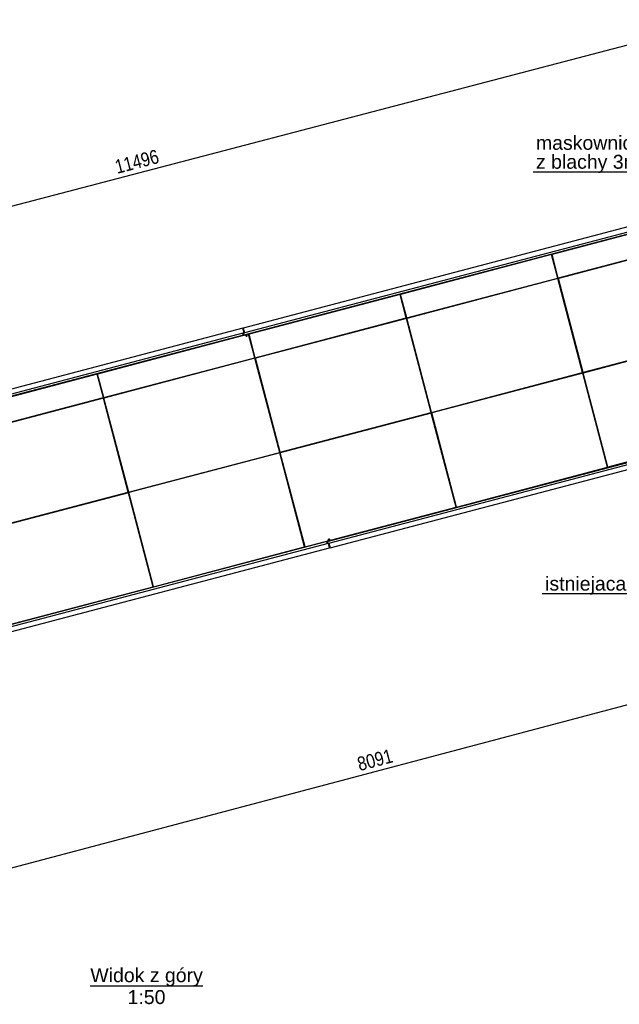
# Model space of a CAD drawing. Header units: millimetres. Extents: x 1838 to 190192, y -28 to 11710.
# Tile 57 of 80: x 109236 to 115400, y 1084 to 11205. Entities that reach past the tile are written whole.
import ezdxf

# ---------------------------------------------------------------- set-up
doc = ezdxf.new("R2010")
doc.units = ezdxf.units.MM
doc.styles.add('Arial', font='ARIAL.TTF', dxfattribs={"height": 0.2})
doc.styles.add('Arial Narrow', font='ARIALN.TTF', dxfattribs={"height": 0.2})

# ---------------------------------------------------------------- blocks, each defined once
blk = doc.blocks.new('Unknown-11 - 1285')
at = {"color": 5}
blk.add_line((109962, 1274), (111118, 1274), dxfattribs=at)
at = {"color": 5, "style": 'Arial'}
for s, height, p in [('Widok z góry', 143.26, (109962, 1312)), ('1:50', 143.3, (110345, 1087))]:
    blk.add_text(s, height=height, dxfattribs=at).set_placement(p)
blk = doc.blocks.new('Part-57387 - 1285')
at = {"color": 7}
for p, q in [((116283, 8942), (114773, 8545)), ((115027, 7578), (114773, 8545)), ((115027, 7578), (114773, 8545)), ((116282, 7908), (115027, 7578))]:
    blk.add_line(p, q, dxfattribs=at)
blk = doc.blocks.new('Part-60856 - 1285')
at = {"color": 7}
for p, q in [((109605, 7449), (109604, 7454)), ((109607, 7450), (109606, 7454)), ((109616, 7452), (109615, 7457))]:
    blk.add_line(p, q, dxfattribs=at)
blk = doc.blocks.new('Part-57404 - 1285')
at = {"color": 7}
for p, q in [((113146, 8381), (111594, 7972)), ((113210, 8139), (113146, 8381)), ((111657, 7731), (113210, 8139)), ((111658, 7731), (111594, 7973)), ((111657, 7731), (111594, 7972))]:
    blk.add_line(p, q, dxfattribs=at)
blk = doc.blocks.new('Part-57406 - 1285')
at = {"color": 7}
for p, q in [((116283, 9206), (114708, 8792)), ((116283, 8948), (114771, 8550)), ((114772, 8550), (114708, 8792)), ((114771, 8550), (114708, 8792))]:
    blk.add_line(p, q, dxfattribs=at)
blk = doc.blocks.new('Part-57414 - 1285')
at = {"color": 7}
for p, q in [((114718, 8531), (114717, 8535)), ((114719, 8531), (114718, 8536)), ((114974, 7559), (114972, 7564)), ((114975, 7559), (114973, 7564))]:
    blk.add_line(p, q, dxfattribs=at)
blk = doc.blocks.new('Part-60859 - 1285')
at = {"color": 7}
for p, q in [((110540, 7695), (110539, 7700)), ((110542, 7696), (110540, 7700)), ((110551, 7698), (110550, 7703))]:
    blk.add_line(p, q, dxfattribs=at)
blk = doc.blocks.new('Part-57840 - 1285')
at = {"color": 7}
for p, q in [((114871, 8576), (114876, 8572)), ((114872, 8576), (114877, 8573)), ((114945, 8596), (114950, 8592))]:
    blk.add_line(p, q, dxfattribs=at)
blk = doc.blocks.new('Part-57712 - 1285')
at = {"color": 7}
for p, q in [((109290, 7103), (109289, 7108)), ((109292, 7103), (109291, 7108)), ((109350, 7118), (109349, 7123)), ((109546, 6131), (109545, 6136)), ((109548, 6131), (109546, 6136)), ((109606, 6146), (109604, 6151))]:
    blk.add_line(p, q, dxfattribs=at)
blk = doc.blocks.new('Part-57728 - 1285')
at = {"color": 7}
for p, q in [((110847, 7512), (110846, 7517)), ((110849, 7513), (110848, 7518)), ((110907, 7528), (110906, 7533)), ((111103, 6540), (111102, 6545)), ((111105, 6541), (111103, 6546)), ((111163, 6556), (111161, 6561))]:
    blk.add_line(p, q, dxfattribs=at)
blk = doc.blocks.new('Part-60868 - 1285')
at = {"color": 7}
for p, q in [((113345, 8433), (113343, 8438)), ((113346, 8433), (113345, 8438)), ((113356, 8436), (113354, 8441))]:
    blk.add_line(p, q, dxfattribs=at)
blk = doc.blocks.new('Part-57385 - 1285')
at = {"color": 7}
for p, q in [((113211, 8134), (111659, 7726)), ((113466, 7167), (113211, 8134)), ((111913, 6759), (111659, 7726)), ((111913, 6759), (111659, 7726)), ((111913, 6759), (113466, 7167))]:
    blk.add_line(p, q, dxfattribs=at)
blk = doc.blocks.new('Part-57762 - 1285')
at = {"color": 7}
for p, q in [((113315, 8167), (113319, 8163)), ((113315, 8167), (113320, 8163)), ((113388, 8186), (113393, 8182))]:
    blk.add_line(p, q, dxfattribs=at)
blk = doc.blocks.new('Part-57412 - 1285')
at = {"color": 7}
for p, q in [((111604, 7711), (111603, 7716)), ((111605, 7712), (111604, 7717)), ((111860, 6740), (111859, 6744)), ((111861, 6740), (111860, 6745))]:
    blk.add_line(p, q, dxfattribs=at)
blk = doc.blocks.new('Part-57731 - 1285')
at = {"color": 7}
for p, q in [((111549, 7697), (111551, 7703)), ((111475, 7677), (111477, 7683)), ((111476, 7678), (111478, 7683))]:
    blk.add_line(p, q, dxfattribs=at)
blk = doc.blocks.new('Part-58408 - 1285')
at = {"color": 7}
for p, q in [((109560, 5095), (109559, 5100)), ((109562, 5096), (109560, 5101)), ((109571, 5098), (109570, 5103))]:
    blk.add_line(p, q, dxfattribs=at)
blk = doc.blocks.new('Part-57413 - 1285')
at = {"color": 7}
for p, q in [((113161, 8121), (113160, 8126)), ((113162, 8121), (113161, 8126)), ((113417, 7149), (113415, 7154)), ((113418, 7149), (113416, 7154))]:
    blk.add_line(p, q, dxfattribs=at)
blk = doc.blocks.new('Part-57745 - 1285')
at = {"color": 7}
for p, q in [((112568, 6926), (112570, 6932)), ((112569, 6926), (112571, 6932)), ((112642, 6945), (112644, 6951))]:
    blk.add_line(p, q, dxfattribs=at)
blk = doc.blocks.new('Part-57369 - 1285')
at = {"color": 7}
for p, q in [((110063, 7446), (110068, 7447)), ((110069, 7308), (110068, 7312)), ((110070, 7308), (110069, 7313)), ((110128, 7323), (110127, 7328)), ((110325, 6336), (110323, 6340)), ((110326, 6336), (110325, 6341)), ((110384, 6351), (110383, 6356)), ((110577, 5492), (110581, 5493))]:
    blk.add_line(p, q, dxfattribs=at)
blk = doc.blocks.new('Part-57370 - 1285')
at = {"color": 7}
for p, q in [((111620, 7855), (111624, 7856)), ((111626, 7717), (111625, 7722)), ((111627, 7718), (111626, 7722)), ((111685, 7733), (111684, 7738)), ((111882, 6745), (111880, 6750)), ((111883, 6746), (111882, 6750)), ((111941, 6761), (111940, 6766)), ((112134, 5902), (112138, 5903))]:
    blk.add_line(p, q, dxfattribs=at)
blk = doc.blocks.new('Part-57371 - 1285')
at = {"color": 7}
for p, q in [((113177, 8265), (113181, 8266)), ((113183, 8127), (113181, 8132)), ((113184, 8127), (113183, 8132)), ((113242, 8142), (113241, 8147)), ((113438, 7155), (113437, 7160)), ((113440, 7155), (113439, 7160)), ((113498, 7170), (113497, 7175)), ((113691, 6311), (113695, 6312))]:
    blk.add_line(p, q, dxfattribs=at)
blk = doc.blocks.new('Part-57372 - 1285')
at = {"color": 7}
for p, q in [((114734, 8674), (114738, 8676)), ((114740, 8536), (114738, 8541)), ((114741, 8537), (114740, 8542)), ((114799, 8552), (114798, 8557)), ((114995, 7564), (114994, 7569)), ((114997, 7565), (114996, 7570)), ((115055, 7580), (115054, 7585)), ((115248, 6721), (115252, 6722))]:
    blk.add_line(p, q, dxfattribs=at)
blk = doc.blocks.new('Part-57384 - 1285')
at = {"color": 7}
for p, q in [((113467, 7162), (111914, 6754)), ((113721, 6195), (113467, 7162)), ((112169, 5787), (111914, 6754)), ((112169, 5787), (111915, 6754)), ((112169, 5787), (113721, 6195))]:
    blk.add_line(p, q, dxfattribs=at)
blk = doc.blocks.new('Part-57386 - 1285')
at = {"color": 7}
for p, q in [((116282, 7903), (115028, 7573)), ((115283, 6606), (115028, 7573)), ((115283, 6606), (115029, 7573)), ((116281, 6869), (115283, 6606))]:
    blk.add_line(p, q, dxfattribs=at)
blk = doc.blocks.new('Part-57411 - 1285')
at = {"color": 7}
for p, q in [((110047, 7302), (110046, 7307)), ((110048, 7302), (110047, 7307)), ((110303, 6330), (110302, 6335)), ((110304, 6330), (110303, 6335))]:
    blk.add_line(p, q, dxfattribs=at)
blk = doc.blocks.new('Part-60332 - 1285')
at = {"color": 7}
for p, q in [((112392, 5838), (112397, 5839)), ((112396, 5836), (112398, 5837)), ((112400, 5822), (112396, 5836))]:
    blk.add_line(p, q, dxfattribs=at)
blk = doc.blocks.new('Part-58479 - 1285')
at = {"color": 7}
for p, q in [((108589, 4819), (112409, 5824)), ((108602, 4771), (112422, 5776)), ((112409, 5824), (112422, 5776)), ((108589, 4819), (108602, 4771))]:
    blk.add_line(p, q, dxfattribs=at)
blk = doc.blocks.new('Part-57542 - 1285')
at = {"color": 7}
for p, q in [((110323, 6335), (110322, 6340)), ((110324, 6336), (110323, 6340))]:
    blk.add_line(p, q, dxfattribs=at)
blk = doc.blocks.new('Part-57543 - 1285')
at = {"color": 7}
for p, q in [((110059, 7305), (110058, 7310)), ((110060, 7305), (110059, 7310))]:
    blk.add_line(p, q, dxfattribs=at)
blk = doc.blocks.new('Part-57552 - 1285')
at = {"color": 7}
for p, q in [((111880, 6745), (111879, 6750)), ((111881, 6745), (111880, 6750))]:
    blk.add_line(p, q, dxfattribs=at)
blk = doc.blocks.new('Part-57553 - 1285')
at = {"color": 7}
for p, q in [((111616, 7715), (111615, 7719)), ((111617, 7715), (111616, 7720))]:
    blk.add_line(p, q, dxfattribs=at)
blk = doc.blocks.new('Part-57562 - 1285')
at = {"color": 7}
for p, q in [((113437, 7155), (113436, 7159)), ((113438, 7155), (113437, 7160))]:
    blk.add_line(p, q, dxfattribs=at)
blk = doc.blocks.new('Part-57563 - 1285')
at = {"color": 7}
for p, q in [((113173, 8124), (113172, 8129)), ((113174, 8124), (113173, 8129))]:
    blk.add_line(p, q, dxfattribs=at)
blk = doc.blocks.new('Part-57572 - 1285')
at = {"color": 7}
for p, q in [((114994, 7564), (114993, 7569)), ((114995, 7564), (114994, 7569))]:
    blk.add_line(p, q, dxfattribs=at)
blk = doc.blocks.new('Part-57573 - 1285')
at = {"color": 7}
for p, q in [((114730, 8534), (114728, 8539)), ((114731, 8534), (114729, 8539))]:
    blk.add_line(p, q, dxfattribs=at)
blk = doc.blocks.new('Part-57582 - 1285')
at = {"color": 7}
for p, q in [((115248, 6721), (115252, 6722)), ((115278, 6605), (115283, 6606)), ((113691, 6311), (113695, 6312)), ((113721, 6195), (113726, 6196)), ((112134, 5902), (112138, 5903)), ((112164, 5786), (112169, 5787)), ((110577, 5492), (110581, 5493)), ((110607, 5376), (110612, 5377)), ((109020, 5082), (109025, 5084)), ((109051, 4966), (109055, 4968)), ((107463, 4673), (107468, 4674)), ((107494, 4557), (107498, 4558)), ((105906, 4263), (105911, 4264)), ((105937, 4147), (105941, 4148)), ((104350, 3854), (104354, 3855)), ((104380, 3738), (104384, 3739))]:
    blk.add_line(p, q, dxfattribs=at)
blk = doc.blocks.new('Part-58615 - 1285')
at = {"color": 7}
for p, q in [((116433, 9251), (111539, 7963)), ((116433, 9251), (116428, 9270)), ((111538, 7968), (111534, 7982)), ((111538, 7968), (111534, 7982)), ((111540, 7965), (111535, 7983)), ((111535, 7983), (111540, 7963)), ((111539, 7963), (111538, 7965)), ((111539, 7965), (111540, 7965))]:
    blk.add_line(p, q, dxfattribs=at)
blk = doc.blocks.new('Part-60152 - 1285')
at = {"color": 7}
for p, q in [((111446, 5591), (111444, 5596)), ((111447, 5592), (111446, 5597)), ((111457, 5594), (111456, 5599))]:
    blk.add_line(p, q, dxfattribs=at)
blk = doc.blocks.new('Part-57713 - 1285')
at = {"color": 7}
for p, q in [((109454, 6107), (109457, 6112)), ((109455, 6107), (109457, 6113)), ((109528, 6126), (109530, 6132))]:
    blk.add_line(p, q, dxfattribs=at)
blk = doc.blocks.new('Part-57715 - 1285')
at = {"color": 7}
for p, q in [((109992, 7287), (109994, 7293)), ((109918, 7268), (109920, 7274)), ((109919, 7268), (109921, 7274))]:
    blk.add_line(p, q, dxfattribs=at)
blk = doc.blocks.new('Part-57716 - 1285')
at = {"color": 7}
for p, q in [((109693, 6175), (109698, 6171)), ((109619, 6155), (109624, 6151)), ((109620, 6155), (109625, 6151))]:
    blk.add_line(p, q, dxfattribs=at)
blk = doc.blocks.new('Part-57729 - 1285')
at = {"color": 7}
for p, q in [((111011, 6516), (111014, 6522)), ((111012, 6516), (111014, 6522)), ((111085, 6536), (111087, 6541))]:
    blk.add_line(p, q, dxfattribs=at)
blk = doc.blocks.new('Part-57730 - 1285')
at = {"color": 7}
for p, q in [((110201, 7348), (110206, 7344)), ((110201, 7347), (110206, 7344)), ((110274, 7367), (110279, 7363))]:
    blk.add_line(p, q, dxfattribs=at)
blk = doc.blocks.new('Part-57732 - 1285')
at = {"color": 7}
for p, q in [((111250, 6584), (111255, 6580)), ((111176, 6565), (111181, 6561)), ((111177, 6565), (111182, 6561))]:
    blk.add_line(p, q, dxfattribs=at)
blk = doc.blocks.new('Part-57744 - 1285')
at = {"color": 7}
for p, q in [((112404, 7922), (112403, 7927)), ((112406, 7922), (112404, 7927)), ((112464, 7938), (112463, 7942)), ((112660, 6950), (112659, 6955)), ((112661, 6950), (112660, 6955)), ((112719, 6966), (112718, 6971))]:
    blk.add_line(p, q, dxfattribs=at)
blk = doc.blocks.new('Part-57746 - 1285')
at = {"color": 7}
for p, q in [((111758, 7757), (111763, 7753)), ((111758, 7757), (111763, 7753)), ((111831, 7776), (111836, 7773))]:
    blk.add_line(p, q, dxfattribs=at)
blk = doc.blocks.new('Part-57747 - 1285')
at = {"color": 7}
for p, q in [((113105, 8106), (113108, 8112)), ((113032, 8087), (113034, 8093)), ((113032, 8087), (113035, 8093))]:
    blk.add_line(p, q, dxfattribs=at)
blk = doc.blocks.new('Part-57748 - 1285')
at = {"color": 7}
for p, q in [((112806, 6994), (112811, 6990)), ((112733, 6975), (112738, 6971)), ((112733, 6974), (112738, 6970))]:
    blk.add_line(p, q, dxfattribs=at)
blk = doc.blocks.new('Part-57760 - 1285')
at = {"color": 7}
for p, q in [((113961, 8332), (113960, 8336)), ((113963, 8332), (113961, 8337)), ((114021, 8347), (114019, 8352)), ((114217, 7360), (114216, 7364)), ((114218, 7360), (114217, 7365)), ((114276, 7375), (114275, 7380))]:
    blk.add_line(p, q, dxfattribs=at)
blk = doc.blocks.new('Part-57761 - 1285')
at = {"color": 7}
for p, q in [((114125, 7335), (114127, 7341)), ((114126, 7336), (114128, 7341)), ((114199, 7355), (114201, 7361))]:
    blk.add_line(p, q, dxfattribs=at)
blk = doc.blocks.new('Part-57763 - 1285')
at = {"color": 7}
for p, q in [((114589, 8497), (114592, 8503)), ((114589, 8497), (114591, 8502)), ((114662, 8516), (114665, 8522))]:
    blk.add_line(p, q, dxfattribs=at)
blk = doc.blocks.new('Part-57764 - 1285')
at = {"color": 7}
for p, q in [((114363, 7403), (114368, 7399)), ((114290, 7384), (114295, 7380)), ((114290, 7384), (114295, 7380))]:
    blk.add_line(p, q, dxfattribs=at)
blk = doc.blocks.new('Bolt-59972 - 1285')
at = {"color": 7}
for p, q in [((111554, 7965), (111553, 7967)), ((111574, 7970), (111554, 7965)), ((111554, 7965), (111554, 7967)), ((111554, 7965), (111554, 7965)), ((111556, 7957), (111554, 7965)), ((111556, 7957), (111554, 7965)), ((111575, 7962), (111556, 7957)), ((111556, 7957), (111556, 7957)), ((111561, 7959), (111559, 7966)), ((111563, 7951), (111561, 7959)), ((111563, 7951), (111561, 7959)), ((111563, 7951), (111563, 7951)), ((111563, 7951), (111564, 7951)), ((111564, 7951), (111572, 7953)), ((111571, 7961), (111569, 7969)), ((111573, 7953), (111571, 7961)), ((111572, 7953), (111573, 7953)), ((111574, 7970), (111573, 7972)), ((111575, 7962), (111573, 7970))]:
    blk.add_line(p, q, dxfattribs=at)
blk = doc.blocks.new('Part-57942 - 1285')
at = {"color": 7}
for p, q in [((111910, 6753), (110358, 6344)), ((112164, 5786), (111910, 6753)), ((110612, 5377), (110358, 6344)), ((110612, 5377), (110358, 6344)), ((110612, 5377), (112164, 5786))]:
    blk.add_line(p, q, dxfattribs=at)
blk = doc.blocks.new('Part-57943 - 1285')
at = {"color": 7}
for p, q in [((111654, 7725), (110102, 7316)), ((111909, 6758), (111654, 7725)), ((110357, 6349), (110102, 7316)), ((110356, 6349), (110102, 7316)), ((110356, 6349), (111909, 6758))]:
    blk.add_line(p, q, dxfattribs=at)
blk = doc.blocks.new('Part-57944 - 1285')
at = {"color": 7}
for p, q in [((111589, 7971), (110037, 7563)), ((111653, 7729), (111589, 7971)), ((110101, 7321), (111653, 7729)), ((110101, 7321), (110037, 7563)), ((110101, 7321), (110037, 7563))]:
    blk.add_line(p, q, dxfattribs=at)
blk = doc.blocks.new('Part-57945 - 1285')
at = {"color": 7}
for p, q in [((115024, 7572), (113471, 7164)), ((115278, 6605), (115024, 7572)), ((113726, 6196), (113471, 7164)), ((113726, 6196), (113472, 7164)), ((113726, 6196), (115278, 6605))]:
    blk.add_line(p, q, dxfattribs=at)
blk = doc.blocks.new('Part-57946 - 1285')
at = {"color": 7}
for p, q in [((114768, 8544), (113216, 8135)), ((115022, 7577), (114768, 8544)), ((113470, 7168), (113216, 8136)), ((113470, 7168), (113216, 8135)), ((113470, 7168), (115022, 7577))]:
    blk.add_line(p, q, dxfattribs=at)
blk = doc.blocks.new('Part-57947 - 1285')
at = {"color": 7}
for p, q in [((114703, 8790), (113151, 8382)), ((114767, 8549), (114703, 8790)), ((113214, 8140), (114767, 8549)), ((113215, 8140), (113151, 8382)), ((113214, 8140), (113151, 8382))]:
    blk.add_line(p, q, dxfattribs=at)
blk = doc.blocks.new('Part-57948 - 1285')
at = {"color": 7}
for p, q in [((110353, 6343), (108801, 5935)), ((110607, 5376), (110353, 6343)), ((109055, 4968), (108801, 5935)), ((109055, 4968), (108801, 5935)), ((109055, 4968), (110607, 5376))]:
    blk.add_line(p, q, dxfattribs=at)
blk = doc.blocks.new('Part-57949 - 1285')
at = {"color": 7}
for p, q in [((110097, 7315), (108545, 6907)), ((110352, 6348), (110097, 7315)), ((108800, 5940), (108545, 6907)), ((108799, 5940), (108545, 6907)), ((108799, 5940), (110352, 6348))]:
    blk.add_line(p, q, dxfattribs=at)
blk = doc.blocks.new('Part-57950 - 1285')
at = {"color": 7}
for p, q in [((110032, 7562), (108480, 7153)), ((110096, 7320), (110032, 7562)), ((108544, 6911), (110096, 7320)), ((108544, 6912), (108480, 7153)), ((108544, 6911), (108480, 7153))]:
    blk.add_line(p, q, dxfattribs=at)
blk = doc.blocks.new('Part-59917 - 1285')
at = {"color": 7}
for p, q in [((111535, 7962), (107799, 6979)), ((111535, 7962), (111530, 7981)), ((107798, 6984), (107794, 6999)), ((107798, 6984), (107794, 6999)), ((107800, 6981), (107795, 6999)), ((107795, 6999), (107800, 6980)), ((107799, 6979), (107799, 6981)), ((107800, 6981), (107800, 6981))]:
    blk.add_line(p, q, dxfattribs=at)
blk = doc.blocks.new('Part-60874 - 1285')
at = {"color": 7}
for p, q in [((115214, 8925), (115213, 8930)), ((115216, 8925), (115214, 8930)), ((115225, 8928), (115224, 8933))]:
    blk.add_line(p, q, dxfattribs=at)
blk = doc.blocks.new('Part-59840 - 1285')
at = {"color": 7}
for p, q in [((116203, 9263), (111534, 8034)), ((116216, 9214), (111547, 7986)), ((116216, 9214), (116203, 9263)), ((111547, 7986), (111534, 8034))]:
    blk.add_line(p, q, dxfattribs=at)
blk = doc.blocks.new('Part-59918 - 1285')
at = {"color": 7}
for p, q in [((112392, 5840), (108310, 4766)), ((112397, 5821), (112392, 5840)), ((108310, 4764), (108336, 4771)), ((108310, 4764), (108310, 4766)), ((108311, 4765), (108311, 4767)), ((108339, 4753), (108334, 4771)), ((108339, 4753), (108334, 4771)), ((108336, 4771), (108340, 4754)), ((108340, 4754), (108336, 4771)), ((108347, 4755), (108339, 4753))]:
    blk.add_line(p, q, dxfattribs=at)
blk = doc.blocks.new('Part-60777 - 1285')
at = {"color": 7}
for p, q in [((114703, 8790), (114708, 8792)), ((114734, 8674), (114738, 8676)), ((113146, 8381), (113151, 8382)), ((113177, 8265), (113181, 8266)), ((111589, 7971), (111594, 7972)), ((111620, 7855), (111624, 7856)), ((110032, 7562), (110037, 7563)), ((110063, 7446), (110068, 7447)), ((108476, 7152), (108480, 7153)), ((108506, 7036), (108511, 7037)), ((106919, 6742), (106923, 6744)), ((106949, 6626), (106954, 6628)), ((105362, 6333), (105366, 6334)), ((105392, 6217), (105397, 6218)), ((103805, 5923), (103809, 5924)), ((103836, 5807), (103840, 5808))]:
    blk.add_line(p, q, dxfattribs=at)
blk = doc.blocks.new('Part-58838 - 1285')
at = {"color": 7}
for p, q in [((111529, 8033), (107795, 7050)), ((111542, 7985), (111529, 8033)), ((111542, 7985), (107808, 7002)), ((107808, 7002), (107795, 7050))]:
    blk.add_line(p, q, dxfattribs=at)
blk = doc.blocks.new('Part-58839 - 1285')
at = {"color": 7}
for p, q in [((111529, 8033), (111534, 8034)), ((111542, 7985), (111529, 8033)), ((111529, 8033), (111529, 8033)), ((111534, 8034), (111547, 7986)), ((111542, 7985), (111547, 7986)), ((111542, 7985), (111542, 7985))]:
    blk.add_line(p, q, dxfattribs=at)
blk = doc.blocks.new('Part-60325 - 1285')
at = {"color": 7}
for p, q in [((112396, 5841), (116163, 6832)), ((116163, 6832), (116168, 6813)), ((112396, 5839), (112395, 5841)), ((112396, 5841), (112395, 5841)), ((112401, 5822), (112396, 5841)), ((112400, 5822), (112396, 5836)), ((112400, 5822), (112396, 5836)), ((112397, 5839), (112397, 5840)), ((112397, 5840), (112401, 5822))]:
    blk.add_line(p, q, dxfattribs=at)
blk = doc.blocks.new('Bolt-60333 - 1285')
at = {"color": 7}
for p, q in [((112427, 5860), (112408, 5855)), ((112408, 5855), (112408, 5855)), ((112408, 5855), (112410, 5847)), ((112410, 5847), (112408, 5855)), ((112410, 5864), (112411, 5864)), ((112412, 5856), (112410, 5864)), ((112429, 5852), (112410, 5847)), ((112410, 5847), (112410, 5847)), ((112410, 5845), (112410, 5847)), ((112411, 5845), (112410, 5847)), ((112411, 5864), (112412, 5864)), ((112413, 5856), (112411, 5864)), ((112420, 5866), (112412, 5864)), ((112415, 5848), (112413, 5856)), ((112421, 5866), (112420, 5866)), ((112423, 5859), (112421, 5866)), ((112425, 5851), (112423, 5859)), ((112429, 5852), (112427, 5860)), ((112430, 5850), (112429, 5852))]:
    blk.add_line(p, q, dxfattribs=at)
blk = doc.blocks.new('Part-60120 - 1285')
at = {"color": 7}
for p, q in [((110503, 5343), (110502, 5348)), ((110504, 5344), (110503, 5349)), ((110514, 5346), (110513, 5351))]:
    blk.add_line(p, q, dxfattribs=at)
blk = doc.blocks.new('Part-60862 - 1285')
at = {"color": 7}
for p, q in [((111475, 7941), (111474, 7946)), ((111476, 7942), (111475, 7946)), ((111486, 7944), (111485, 7949))]:
    blk.add_line(p, q, dxfattribs=at)
blk = doc.blocks.new('Part-59971 - 1285')
at = {"color": 7}
for p, q in [((111532, 7982), (111536, 7968)), ((111534, 7964), (111539, 7965)), ((111536, 7968), (111539, 7968))]:
    blk.add_line(p, q, dxfattribs=at)
blk = doc.blocks.new('Part-60184 - 1285')
at = {"color": 7}
for p, q in [((112389, 5839), (112387, 5844)), ((112390, 5840), (112389, 5845)), ((112400, 5842), (112398, 5847))]:
    blk.add_line(p, q, dxfattribs=at)
blk = doc.blocks.new('Part-60216 - 1285')
at = {"color": 7}
for p, q in [((113331, 6087), (113330, 6092)), ((113333, 6088), (113332, 6093)), ((113343, 6090), (113341, 6095))]:
    blk.add_line(p, q, dxfattribs=at)
blk = doc.blocks.new('Part-60248 - 1285')
at = {"color": 7}
for p, q in [((114274, 6335), (114273, 6340)), ((114276, 6336), (114274, 6341)), ((114285, 6338), (114284, 6343))]:
    blk.add_line(p, q, dxfattribs=at)
blk = doc.blocks.new('Part-60280 - 1285')
at = {"color": 7}
for p, q in [((115217, 6583), (115216, 6588)), ((115219, 6584), (115217, 6589)), ((115228, 6586), (115227, 6591))]:
    blk.add_line(p, q, dxfattribs=at)
blk = doc.blocks.new('Part-60322 - 1285')
at = {"color": 7}
for p, q in [((112414, 5825), (116180, 6816)), ((116180, 6816), (116193, 6768)), ((112427, 5777), (116193, 6768)), ((112414, 5825), (112427, 5777))]:
    blk.add_line(p, q, dxfattribs=at)
blk = doc.blocks.new('Part-60326 - 1285')
at = {"color": 7}
for p, q in [((112414, 5825), (112409, 5824)), ((112422, 5776), (112409, 5824)), ((112427, 5777), (112414, 5825)), ((112427, 5777), (112422, 5776))]:
    blk.add_line(p, q, dxfattribs=at)
blk = doc.blocks.new('Part-60865 - 1285')
at = {"color": 7}
for p, q in [((112410, 8187), (112408, 8192)), ((112411, 8187), (112410, 8192)), ((112421, 8190), (112420, 8195))]:
    blk.add_line(p, q, dxfattribs=at)
blk = doc.blocks.new('Part-60871 - 1285')
at = {"color": 7}
for p, q in [((114279, 8679), (114278, 8684)), ((114281, 8679), (114280, 8684)), ((114291, 8682), (114289, 8687))]:
    blk.add_line(p, q, dxfattribs=at)
blk = doc.blocks.new('StraightDimension-72078 - 1285')
at = {"color": 174}
for p, q in [((116476, 9386), (116000, 11205)), ((104909, 8181), (116031, 11089)), ((116009, 11053), (116052, 11126)), ((104998, 7840), (104879, 8297)), ((104931, 8218), (104888, 8144))]:
    blk.add_line(p, q, dxfattribs=at)
at = {"color": 30, "style": 'Arial Narrow'}
blk.add_text('11496', height=143.2, rotation=14.6563, dxfattribs=at).set_placement((110238, 9620))
blk = doc.blocks.new('StraightDimension-98663 - 1285')
at = {"color": 174}
for p, q in [((116244, 6730), (116860, 4404)), ((116808, 4483), (116850, 4556)), ((109007, 2449), (116829, 4520)), ((108803, 3221), (109038, 2333)), ((109029, 2486), (108986, 2413))]:
    blk.add_line(p, q, dxfattribs=at)
at = {"color": 30, "style": 'Arial Narrow'}
blk.add_text('8091', height=143.2, rotation=14.8281, dxfattribs=at).set_placement((112730, 3481))
blk = doc.blocks.new('Text-71288 - 1285')
at = {"color": 136}
for p in [(114513, 9643), (116355, 9007)]:
    blk.add_line(p, (115807, 9643), dxfattribs=at)
at = {"color": 30, "style": 'Arial'}
for s, p in [('maskownica ', (114543, 9868)), ('z blachy 3mm', (114543, 9673))]:
    blk.add_text(s, height=143.26, dxfattribs=at).set_placement(p)
blk = doc.blocks.new('Text-71534 - 1285')
at = {"color": 136}
for p in [(117123, 6132), (114607, 5307)]:
    blk.add_line(p, (116279, 5307), dxfattribs=at)
at = {"color": 30, "style": 'Arial'}
blk.add_text('istniejaca barierka', height=143.26, dxfattribs=at).set_placement((114637, 5337))

msp = doc.modelspace()

# ---------------------------------------------------------------- block references
for name in ['StraightDimension-72078 - 1285', 'Text-71288 - 1285', 'Part-58615 - 1285', 'Part-59840 - 1285', 'Part-57406 - 1285', 'Part-57387 - 1285', 'Part-60874 - 1285', 'Part-60777 - 1285', 'Part-57947 - 1285', 'Part-60871 - 1285', 'Part-57372 - 1285', 'Part-57946 - 1285', 'Part-57763 - 1285', 'Part-57414 - 1285', 'Part-57573 - 1285', 'Part-57840 - 1285', 'Part-60868 - 1285', 'Part-57404 - 1285', 'Part-57760 - 1285', 'Part-57371 - 1285', 'Part-57385 - 1285', 'Part-60865 - 1285', 'Part-57747 - 1285', 'Part-57413 - 1285', 'Part-57563 - 1285', 'Part-57762 - 1285', 'Part-58838 - 1285', 'Part-58839 - 1285', 'Part-59917 - 1285', 'Part-57944 - 1285', 'Part-60862 - 1285', 'Part-59971 - 1285', 'Bolt-59972 - 1285', 'Part-57744 - 1285', 'Part-57386 - 1285', 'Part-57370 - 1285', 'Part-57943 - 1285', 'Part-60859 - 1285', 'Part-57731 - 1285', 'Part-57412 - 1285', 'Part-57553 - 1285', 'Part-57746 - 1285', 'Part-57950 - 1285', 'Part-57728 - 1285', 'Part-57945 - 1285', 'Part-57572 - 1285', 'Part-60856 - 1285', 'Part-57369 - 1285', 'Part-57764 - 1285', 'Part-57949 - 1285', 'Part-57715 - 1285', 'Part-57411 - 1285', 'Part-57543 - 1285', 'Part-57730 - 1285', 'Part-57761 - 1285', 'Part-57712 - 1285', 'Part-57384 - 1285', 'Part-57562 - 1285', 'Part-57748 - 1285', 'Part-57745 - 1285', 'Part-60325 - 1285', 'Part-60322 - 1285', 'Part-57582 - 1285', 'StraightDimension-98663 - 1285', 'Part-57942 - 1285', 'Part-57552 - 1285', 'Part-57732 - 1285', 'Part-60280 - 1285', 'Part-57729 - 1285', 'Part-57948 - 1285', 'Part-57542 - 1285', 'Part-60248 - 1285', 'Part-57716 - 1285', 'Part-57713 - 1285', 'Part-60216 - 1285', 'Text-71534 - 1285', 'Part-59918 - 1285', 'Part-58479 - 1285', 'Part-60184 - 1285', 'Part-60332 - 1285', 'Bolt-60333 - 1285', 'Part-60326 - 1285', 'Part-60152 - 1285', 'Part-60120 - 1285', 'Part-58408 - 1285', 'Unknown-11 - 1285']:
    msp.add_blockref(name, (0, 0))

doc.saveas('drawing.dxf')
